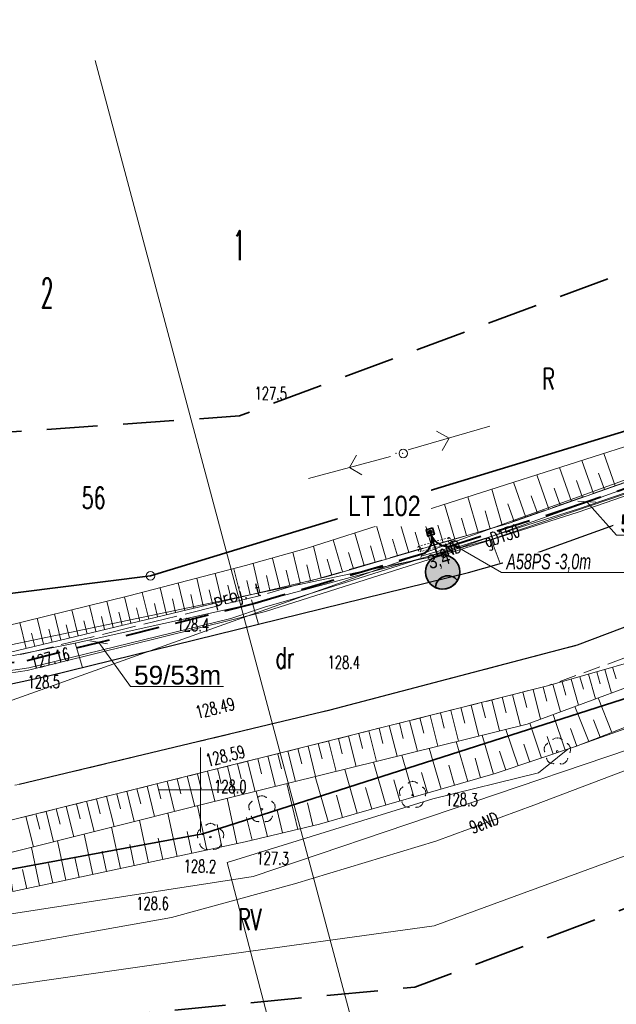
# Model space of a CAD drawing. Header units: metres. Extents: x 6496648 to 6497944, y 5962794 to 5963351.
# Tile 56 of 91: x 6497289 to 6497324, y 5963037 to 5963095. Entities that reach past the tile are written whole.
import ezdxf
from ezdxf import colors
from ezdxf.entities.mleader import LeaderData, LeaderLine
from ezdxf.math import Vec2, Vec3

# ---------------------------------------------------------------- set-up
doc = ezdxf.new("R2010")
doc.units = ezdxf.units.M
doc.header["$MEASUREMENT"] = 0
for name, pattern in [('DASHED', [19.05, 12.7, -6.35]), ('HIDDEN', [0.375, 0.25, -0.125]), ('L_0_04', [1.5, 1, -0.5]), ('mz2.0_0.5', [2.5, 2, -0.5])]:
    doc.linetypes.add(name, pattern=pattern)
doc.layers.get('0').update_dxf_attribs({"color": 8, "linetype": 'CONTINUOUS', "lineweight": 13})
doc.layers.get('DEFPOINTS').update_dxf_attribs({"linetype": 'CONTINUOUS', "lineweight": 0})
for name, color, linetype, lineweight in [('000_INNE__NIEZYDENTYFIKOWANE_', 8, 'CONTINUOUS', 13), ('209_OPIS_KONTURU_KLASYFIKACYJNEGO', 8, 'CONTINUOUS', 13), ('210_OZNACZENIE_UzYTKU', 8, 'CONTINUOUS', 13), ('211_NR_DZIAlKI', 7, 'CONTINUOUS', 25), ('217_GRANICA_KONTURU_KLASYFIKCYJNEGO', 8, 'CONTINUOUS', 13), ('218_GRANICA_UzYTKU', 8, 'CONTINUOUS', 13), ('219_LINIA_GRANICY', 3, 'CONTINUOUS', 35), ('CHODNIK__POWIERZCHNIA_', 8, 'L_0_04', 13), ('drzewo_lisciaste__punkt_', 8, 'CONTINUOUS', 13), ('E_proj_opisy_ośw', 1, 'CONTINUOUS', 13), ('E_proj_opisy_ośw.', 7, 'CONTINUOUS', 13), ('E_proj_osłona r. dz._obw. 200', 204, 'L_0_04', 20), ('E_proj_osłona r. dz._opis_obw. 100', 204, 'CONTINUOUS', 9), ('E_proj_ośw_latarnia', 1, 'CONTINUOUS', 35), ('E_proj_ośw_linia_obw. 100', 1, 'L_0_04', 40), ('JEZDNIA__POWIERZCHNIA_', 8, 'CONTINUOUS', 25), ('KIERUNEK_LINI_NAPOWIETRZNEJ', 1, 'CONTINUOUS', 13), ('OGRODZENIE_TRWAlE__LINIA_', 8, 'CONTINUOUS', 13), ('OPIS_MAPA', 8, 'CONTINUOUS', 13), ('PRZEWoD_ELEKTROENERGETYCZNY__LINIA_', 1, 'CONTINUOUS', 13), ('PRZEWoD_ELEKTROENERGETYCZNY__LINIA__ATR1', 1, 'CONTINUOUS', 13), ('PRZEWoD_GAZOWY__LINIA_', 54, 'CONTINUOUS', 13), ('PRZEWoD_GAZOWY__LINIA__ATR1', 54, 'CONTINUOUS', 13), ('PRZEWoD_TELEKOMUNIKACYJNY__LINIA_', 30, 'CONTINUOUS', 13), ('przewód telekomunikacyjny - projektowany lub w budowie (linia) - ob. projektowany', 30, 'mz2.0_0.5', 13), ('przewód telekomunikacyjny - projektowany lub w budowie (linia) - ob. projektowany-Atr1', 30, 'mz2.0_0.5', 13), ('PUNKT_O_OKREsLONEJ_WYSOKOsCI__SIEc_GAZOWA__ATR3', 54, 'CONTINUOUS', 13), ('PUNKT_WYSOKOsCIOWY_NATURALNY_ATR2', 8, 'CONTINUOUS', 13), ('PUNKT_WYSOKOsCIOWY_SZTUCZNY_ATR2', 8, 'CONTINUOUS', 13), ('siatka', 8, 'CONTINUOUS', 13), ('SKARPA_NIEUMOCNIONA__POWIERZCHNIA_', 8, 'CONTINUOUS', 13), ('slup__punkt_', 8, 'CONTINUOUS', 13), ('ZAKRES', 190, 'L_0_04', 35)]:
    doc.layers.add(name, color=color, linetype=linetype, lineweight=lineweight)
doc.layers.add('E_pomocnicza', color=3, linetype='CONTINUOUS', lineweight=13, plot=False)
doc.styles.add('Andy', font='arial.ttf', dxfattribs={"height": 2})
doc.styles.add('Annotative', font='simplex.shx')
doc.styles.add('Narrow', font='ARIALN.TTF', dxfattribs={"height": 2})
doc.styles.get("Standard").update_dxf_attribs({"font": 'simplex.shx'})
doc.dimstyles.new('wymiary', dxfattribs={"dimtxt": 0.65, "dimasz": 0.25, "dimexe": 0.25, "dimexo": 1, "dimgap": 0.1, "dimtad": 1, "dimzin": 1, "dimtxsty": 'Annotative', "dimblk": 'OBLIQUE', "dimcen": 0.0025, "dimdle": 0.05, "dimadec": 0, "dimazin": 0, "dimtfac": 1, "dimtmove": 0, "dimatfit": 3, "dimldrblk": 'NONE', "dimfxl": 1, "dimarcsym": 0})

# ---------------------------------------------------------------- blocks, each defined once
blk = doc.blocks.new('PNN')
at = {"color": 0, "linetype": 'Continuous', "lineweight": 18, "flags": 128}
for points in [[(5.3, -1.2), (6.5, 0), (5.3, 1.2)], [(1.5, 0), (11.5, 0)]]:
    blk.add_lwpolyline(points, dxfattribs=at)
blk = doc.blocks.new('GRO')
at = {"color": 0, "linetype": 'Continuous', "lineweight": 13}
blk.add_circle((0, 0), 0.1, dxfattribs=at)
blk = doc.blocks.new('GRT')
at = {"color": 0, "linetype": 'Continuous', "lineweight": 18}
blk.add_circle((0, 0), 0.5, dxfattribs=at)
blk = doc.blocks.new('A$C5E955987')
at = {"layer": 'E_proj_ośw_latarnia'}
h = blk.add_hatch(color=7, dxfattribs=at)
h.dxf.hatch_style = 1
h.paths.add_polyline_path([(3.223, 1.824, 1), (3.408, 1.892, 1)], flags=0)
h.paths.add_polyline_path([(3.2, 1.606), (3.567, 1.742), (3.431, 2.111), (3.064, 1.976)])
h.paths.add_polyline_path([(3.223, 1.824, -1), (3.408, 1.892, -1)], flags=16)
h.paths.add_polyline_path([(0.071, 1.38, -0.683546), (0.557, 0.106, 0.679532), (1.952, 1.355, 0.687575)])
h = blk.add_hatch(color=7, dxfattribs=at)
h.dxf.hatch_style = 1
h.paths.add_polyline_path([(3.223, 1.824, 1), (3.408, 1.892, 1)])
blk.add_hatch(color=256, dxfattribs=at).paths.add_polyline_path([(0.071, 1.38, 0.389707), (0.557, 0.106), (0.557, 0.106, 0.683546)])
at = {"layer": 'E_proj_ośw_latarnia', "flags": 128}
blk.add_lwpolyline([(3.132, 1.791), (1.952, 1.355)], dxfattribs=at)
at = {"layer": 'E_proj_ośw_latarnia'}
blk.add_lwpolyline([(3.567, 1.742), (3.2, 1.606), (3.064, 1.976), (3.431, 2.111)], close=True, dxfattribs=at)
blk.add_lwpolyline([(0.071, 1.38, 0.389707), (0.557, 0.106), (0.557, 0.106, 0.683546)], format="xyb", close=True, dxfattribs=at)
for centre, radius in [((1.007, 1.007), 1.007), ((3.315, 1.858), 0.0984)]:
    blk.add_circle(centre, radius, dxfattribs=at)
blk = doc.blocks.new('_None')
blk = doc.blocks.new('_Oblique')
at = {"color": 0, "linetype": 'ByBlock', "lineweight": -2}
blk.add_line((-0.5, -0.5), (0.5, 0.5), dxfattribs=at)
blk = doc.blocks.new('*D89')
at = {"layer": 'DEFPOINTS', "color": 0}
for p in [(-0.76, 3.27), (-1.52, 3.09), (0, 0)]:
    blk.add_point(p, dxfattribs=at)
at = {"layer": 'E_pomocnicza', "color": 0, "lineweight": -2}
for p, q in [((-1.73, 3.04), (-1.76, 3.03)), ((-0.75, -0.23), (-1.53, 3.14)), ((-0.97, -0.23), (-1.01, -0.23))]:
    blk.add_line(p, q, dxfattribs=at)
at = {"layer": 'E_pomocnicza', "color": 0, "lineweight": -2, "xscale": 0.25, "yscale": 0.25, "zscale": 0.25}
for p, rotation in [((-1.52, 3.09), 103.02147831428), ((-0.76, -0.18), 283.02147831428)]:
    blk.add_blockref('_Oblique', p, dxfattribs=dict(at, rotation=rotation))
at = {"layer": 'E_pomocnicza', "color": 0, "linetype": 'Continuous', "lineweight": 0, "insert": (-2.12, 1.23), "char_height": 2, "attachment_point": 5, "rotation": 283.0215, "style": 'Narrow'}
blk.add_mtext('{\\H0.75x;3,4}', dxfattribs=at)
blk = doc.blocks.new('*U88')
at = {"linetype": 'HIDDEN', "ltscale": 0.2}
for p, q in [((-0.29, -0.07), (-1.05, 3.2)), ((0.29, 0.07), (-0.46, 3.33))]:
    blk.add_line(p, q, dxfattribs=at)
at = {"linetype": 'DASHED', "ltscale": 0.02}
for centre in [(-0.76, 3.27), (0, 0)]:
    blk.add_ellipse(centre, major_axis=(0.292, 0.068), ratio=0.5, dxfattribs=at)
at = {"layer": 'E_pomocnicza', "color": 4, "lineweight": 0}
dim = blk.add_aligned_dim(p1=(0, 0), p2=(-0.76, 3.27), distance=0.78, text='{\\H0.75x;<>}', dimstyle='wymiary', override={"dimtxt": 1.3, "dimtad": 2, "dimdec": 1, "dimlfac": 1, "dimrnd": 0, "dimtxsty": 'Narrow'}, dxfattribs=at)
dim.commit()
dim.dimension.update_dxf_attribs({"geometry": '*D89', "text_midpoint": (-2.12, 1.23)})

msp = doc.modelspace()

# ---------------------------------------------------------------- linework, layer by layer
at = {"layer": '000_INNE__NIEZYDENTYFIKOWANE_', "flags": 128}
for points in [[(6497323.12, 5963067.43), (6497322.43, 5963069.38)], [(6497324.4, 5963067.88), (6497323.73, 5963069.79)], [(6497321.82, 5963066.97), (6497321.12, 5963068.96)], [(6497319.14, 5963066.03), (6497318.41, 5963068.1)], [(6497320.49, 5963066.51), (6497319.78, 5963068.53)], [(6497322.47, 5963067.2), (6497322.13, 5963068.19)], [(6497323.76, 5963067.66), (6497323.42, 5963068.62)], [(6497317.75, 5963065.57), (6497317.13, 5963067.69)], [(6497321.16, 5963066.74), (6497320.8, 5963067.74)], [(6497316.34, 5963065.16), (6497315.73, 5963067.24)], [(6497319.82, 5963066.27), (6497319.46, 5963067.29)], [(6497313.59, 5963064.35), (6497313, 5963066.37)], [(6497314.96, 5963064.75), (6497314.36, 5963066.8)], [(6497317.04, 5963065.36), (6497316.74, 5963066.41)], [(6497318.45, 5963065.79), (6497318.08, 5963066.83)], [(6497312.25, 5963063.96), (6497311.67, 5963065.94)], [(6497315.65, 5963064.96), (6497315.35, 5963065.99)], [(6497310.93, 5963063.58), (6497310.36, 5963065.53)], [(6497314.27, 5963064.55), (6497313.97, 5963065.57)], [(6497308.36, 5963062.82), (6497307.8, 5963064.71)], [(6497309.63, 5963063.2), (6497309.07, 5963065.11)], [(6497311.59, 5963063.77), (6497311.3, 5963064.75)], [(6497312.92, 5963064.16), (6497312.63, 5963065.16)], [(6497307.1, 5963062.47), (6497306.65, 5963064.34)], [(6497310.28, 5963063.39), (6497310, 5963064.35)], [(6497304.66, 5963061.89), (6497304.24, 5963063.64)], [(6497305.86, 5963062.18), (6497305.43, 5963063.98)], [(6497307.73, 5963062.64), (6497307.45, 5963063.57)], [(6497308.99, 5963063.01), (6497308.71, 5963063.96)], [(6497302.36, 5963061.35), (6497301.96, 5963063.01)], [(6497303.49, 5963061.61), (6497303.09, 5963063.31)], [(6497305.25, 5963062.03), (6497305.04, 5963062.92)], [(6497306.47, 5963062.32), (6497306.25, 5963063.24)], [(6497300.15, 5963060.82), (6497299.77, 5963062.45)], [(6497301.25, 5963061.08), (6497300.86, 5963062.73)], [(6497302.92, 5963061.48), (6497302.72, 5963062.32)], [(6497304.07, 5963061.75), (6497303.87, 5963062.61)], [(6497298, 5963060.31), (6497297.62, 5963061.89)], [(6497299.07, 5963060.56), (6497298.69, 5963062.17)], [(6497300.7, 5963060.95), (6497300.51, 5963061.77)], [(6497301.8, 5963061.21), (6497301.61, 5963062.04)], [(6497295.9, 5963059.8), (6497295.53, 5963061.36)], [(6497296.95, 5963060.05), (6497296.57, 5963061.62)], [(6497298.53, 5963060.44), (6497298.34, 5963061.23)], [(6497299.61, 5963060.69), (6497299.42, 5963061.5)], [(6497292.8, 5963059.06), (6497292.43, 5963060.6)], [(6497293.83, 5963059.31), (6497293.46, 5963060.85)], [(6497294.86, 5963059.55), (6497294.49, 5963061.1)], [(6497296.42, 5963059.93), (6497296.23, 5963060.71)], [(6497297.47, 5963060.18), (6497297.28, 5963060.97)], [(6497290.75, 5963058.57), (6497290.38, 5963060.1)], [(6497291.77, 5963058.81), (6497291.41, 5963060.35)], [(6497294.35, 5963059.43), (6497294.16, 5963060.2)], [(6497295.38, 5963059.68), (6497295.19, 5963060.45)], [(6497289.73, 5963058.32), (6497289.37, 5963059.85)], [(6497291.26, 5963058.69), (6497291.08, 5963059.46)], [(6497292.29, 5963058.94), (6497292.1, 5963059.7)], [(6497293.32, 5963059.18), (6497293.13, 5963059.95)], [(6497290.24, 5963058.44), (6497290.06, 5963059.21)], [(6497323.78, 5963057.09), (6497324.18, 5963055.7)], [(6497324.25, 5963057.22), (6497324.45, 5963056.54)], [(6497321.8, 5963056.52), (6497322.24, 5963054.98)], [(6497322.31, 5963056.66), (6497322.53, 5963055.92)], [(6497322.82, 5963056.81), (6497323.24, 5963055.35)], [(6497323.31, 5963056.95), (6497323.51, 5963056.24)], [(6497319.57, 5963055.91), (6497320.01, 5963054.16)], [(6497320.16, 5963056.05), (6497320.37, 5963055.21)], [(6497320.72, 5963056.21), (6497321.19, 5963054.6)], [(6497321.27, 5963056.36), (6497321.49, 5963055.58)], [(6497317.75, 5963055.45), (6497317.98, 5963054.53)], [(6497318.36, 5963055.6), (6497318.82, 5963053.77)], [(6497318.97, 5963055.75), (6497319.2, 5963054.85)], [(6497324.2, 5963053.37), (6497323.4, 5963055.41)], [(6497315.32, 5963054.84), (6497315.55, 5963053.93)], [(6497315.93, 5963054.99), (6497316.38, 5963053.17)], [(6497316.53, 5963055.14), (6497316.76, 5963054.23)], [(6497317.14, 5963055.29), (6497317.6, 5963053.47)], [(6497322.84, 5963052.84), (6497322.03, 5963054.91)], [(6497312.91, 5963054.23), (6497313.13, 5963053.33)], [(6497313.51, 5963054.38), (6497313.96, 5963052.57)], [(6497314.11, 5963054.53), (6497314.34, 5963053.63)], [(6497314.72, 5963054.68), (6497315.17, 5963052.87)], [(6497321.45, 5963052.34), (6497320.75, 5963054.43)], [(6497310.5, 5963053.63), (6497310.73, 5963052.73)], [(6497311.1, 5963053.78), (6497311.56, 5963051.98)], [(6497311.7, 5963053.93), (6497311.93, 5963053.03)], [(6497312.3, 5963054.08), (6497312.76, 5963052.27)], [(6497320.06, 5963051.87), (6497319.37, 5963053.92)], [(6497322.15, 5963052.58), (6497321.76, 5963053.62)], [(6497323.52, 5963053.11), (6497323.12, 5963054.13)], [(6497308.12, 5963053.02), (6497308.34, 5963052.13)], [(6497308.71, 5963053.17), (6497309.16, 5963051.38)], [(6497309.31, 5963053.32), (6497309.53, 5963052.43)], [(6497309.91, 5963053.47), (6497310.36, 5963051.68)], [(6497317.24, 5963050.93), (6497316.58, 5963053.22)], [(6497318.68, 5963051.41), (6497317.96, 5963053.56)], [(6497320.75, 5963052.11), (6497320.4, 5963053.14)], [(6497306.33, 5963052.58), (6497306.77, 5963050.79)], [(6497306.92, 5963052.73), (6497307.15, 5963051.83)], [(6497307.52, 5963052.88), (6497307.97, 5963051.09)], [(6497314.15, 5963050.05), (6497313.46, 5963052.45)], [(6497315.72, 5963050.5), (6497315.04, 5963052.84)], [(6497319.37, 5963051.64), (6497319.02, 5963052.69)], [(6497303.95, 5963051.99), (6497304.4, 5963050.2)], [(6497304.55, 5963052.13), (6497304.77, 5963051.24)], [(6497305.14, 5963052.28), (6497305.58, 5963050.5)], [(6497305.73, 5963052.43), (6497305.96, 5963051.54)], [(6497312.55, 5963049.59), (6497311.84, 5963052.05)], [(6497316.48, 5963050.72), (6497316.15, 5963051.87)], [(6497317.97, 5963051.17), (6497317.6, 5963052.28)], [(6497301.58, 5963051.4), (6497302.02, 5963049.62)], [(6497302.17, 5963051.54), (6497302.39, 5963050.65)], [(6497302.77, 5963051.69), (6497303.21, 5963049.91)], [(6497303.36, 5963051.84), (6497303.58, 5963050.95)], [(6497310.91, 5963049.11), (6497310.18, 5963051.64)], [(6497314.94, 5963050.27), (6497314.6, 5963051.46)], [(6497299.22, 5963050.81), (6497299.66, 5963049.03)], [(6497299.81, 5963050.95), (6497300.03, 5963050.07)], [(6497300.4, 5963051.1), (6497300.84, 5963049.33)], [(6497300.99, 5963051.25), (6497301.21, 5963050.36)], [(6497307.5, 5963048.14), (6497306.74, 5963050.78)], [(6497309.22, 5963048.63), (6497308.48, 5963051.21)], [(6497313.35, 5963049.82), (6497313.01, 5963051.03)], [(6497296.85, 5963050.22), (6497297.29, 5963048.44)], [(6497297.44, 5963050.36), (6497297.66, 5963049.47)], [(6497298.03, 5963050.51), (6497298.47, 5963048.73)], [(6497298.62, 5963050.66), (6497298.84, 5963049.77)], [(6497305.72, 5963047.68), (6497305.07, 5963050.37)], [(6497310.07, 5963048.87), (6497309.7, 5963050.15)], [(6497311.73, 5963049.35), (6497311.37, 5963050.6)], [(6497294.47, 5963049.62), (6497294.92, 5963047.84)], [(6497295.07, 5963049.77), (6497295.29, 5963048.88)], [(6497295.66, 5963049.92), (6497296.1, 5963048.14)], [(6497296.25, 5963050.07), (6497296.48, 5963049.18)], [(6497303.93, 5963047.25), (6497303.28, 5963049.93)], [(6497308.36, 5963048.38), (6497307.99, 5963049.69)], [(6497292.1, 5963049.03), (6497292.54, 5963047.25)], [(6497292.69, 5963049.18), (6497292.91, 5963048.29)], [(6497293.29, 5963049.33), (6497293.73, 5963047.55)], [(6497293.88, 5963049.48), (6497294.1, 5963048.59)], [(6497300.37, 5963046.46), (6497299.81, 5963049.07)], [(6497302.14, 5963046.84), (6497301.57, 5963049.51)], [(6497306.61, 5963047.9), (6497306.29, 5963049.25)], [(6497289.72, 5963048.44), (6497290.16, 5963046.65)], [(6497290.31, 5963048.59), (6497290.54, 5963047.69)], [(6497290.91, 5963048.74), (6497291.35, 5963046.95)], [(6497291.5, 5963048.88), (6497291.73, 5963047.99)], [(6497298.63, 5963046.09), (6497298.08, 5963048.64)], [(6497304.82, 5963047.47), (6497304.5, 5963048.81)], [(6497296.93, 5963045.72), (6497296.4, 5963048.22)], [(6497301.25, 5963046.65), (6497300.97, 5963047.97)], [(6497303.03, 5963047.04), (6497302.71, 5963048.37)], [(6497293.66, 5963045.02), (6497293.15, 5963047.4)], [(6497295.28, 5963045.37), (6497294.76, 5963047.8)], [(6497299.49, 5963046.27), (6497299.22, 5963047.56)], [(6497292.08, 5963044.69), (6497291.58, 5963047.01)], [(6497296.1, 5963045.55), (6497295.84, 5963046.78)], [(6497297.78, 5963045.9), (6497297.51, 5963047.16)], [(6497290.53, 5963044.36), (6497290.05, 5963046.62)], [(6497294.46, 5963045.2), (6497294.2, 5963046.4)], [(6497291.3, 5963044.52), (6497291.05, 5963045.67)], [(6497292.86, 5963044.85), (6497292.61, 5963046.03)], [(6497289.77, 5963044.19), (6497289.53, 5963045.31)]]:
    msp.add_lwpolyline(points, dxfattribs=at)
at = {"layer": '217_GRANICA_KONTURU_KLASYFIKCYJNEGO', "flags": 128}
for points in [[(6497297.05, 5963062.59), (6497342.39, 5963076.41)], [(6497265.72, 5963058.66), (6497297.05, 5963062.59)], [(6497343.42, 5963061.28), (6497300.13, 5963047.41)], [(6497300.13, 5963047.41), (6497260.79, 5963040.16)]]:
    msp.add_lwpolyline(points, dxfattribs=at)
at = {"layer": '218_GRANICA_UzYTKU', "flags": 128}
for points in [[(6497297.05, 5963062.59), (6497342.39, 5963076.41)], [(6497265.72, 5963058.66), (6497297.05, 5963062.59)], [(6497343.42, 5963061.28), (6497300.13, 5963047.41)], [(6497300.13, 5963047.41), (6497260.79, 5963040.16)]]:
    msp.add_lwpolyline(points, dxfattribs=at)
at = {"layer": '219_LINIA_GRANICY', "flags": 128}
for points in [[(6497342.39, 5963076.41), (6497297.05, 5963062.59)], [(6497297.05, 5963062.59), (6497265.72, 5963058.66)], [(6497343.42, 5963061.28), (6497300.13, 5963047.41)], [(6497300.13, 5963047.41), (6497260.79, 5963040.16)]]:
    msp.add_lwpolyline(points, dxfattribs=at)
at = {"layer": 'CHODNIK__POWIERZCHNIA_', "flags": 128}
msp.add_lwpolyline([(6497416.61, 5963090.84), (6497406.21, 5963087.09), (6497383.87, 5963079.12), (6497365.67, 5963072.48), (6497348.08, 5963065.95), (6497341.42, 5963063.65), (6497336.72, 5963061.9), (6497328.2, 5963058.94), (6497320.42, 5963056.12), (6497307.78, 5963052.94), (6497288.44, 5963048.12), (6497270.47, 5963045.21), (6497267.4, 5963044.84), (6497259.42, 5963044.17), (6497252.1, 5963043.54), (6497245.72, 5963043.21), (6497232.8, 5963042.6), (6497224.86, 5963042.8), (6497211.02, 5963043.54), (6497201.74, 5963044.35), (6497197.15, 5963045.02), (6497193.3, 5963045.62), (6497193.66, 5963047.24), (6497198.88, 5963046.11), (6497200.71, 5963045.93), (6497215.35, 5963045.11), (6497237.57, 5963044.4), (6497245.86, 5963044.71), (6497250.99, 5963045.15), (6497270.38, 5963046.97), (6497289.33, 5963050.32), (6497307.6, 5963054.69), (6497322.17, 5963058.51), (6497327.62, 5963060.58), (6497335.93, 5963063.44), (6497340.19, 5963065.02), (6497347.45, 5963067.64), (6497364.96, 5963074.06), (6497383.23, 5963080.72), (6497420.8, 5963094.41)], dxfattribs=at)
at = {"layer": 'DEFPOINTS', "linetype": 'Continuous'}
for points in [[(6497643.11, 5963182.806), (6497596.147, 5963165.645), (6497596.241, 5963165.389), (6497596.147, 5963165.645), (6497549.184, 5963148.484), (6497549.082, 5963148.773), (6497549.158, 5963148.559), (6497502.108, 5963131.637), (6497502.226, 5963131.325), (6497502.108, 5963131.637), (6497455.059, 5963114.716), (6497455.213, 5963114.328), (6497455.059, 5963114.716), (6497408.055, 5963097.666), (6497408.251, 5963097.232), (6497408.055, 5963097.666), (6497361.052, 5963080.616), (6497361.06, 5963080.618), (6497361.058, 5963080.618), (6497313.974, 5963063.795), (6497313.777, 5963064.34), (6497313.974, 5963063.795), (6497264.99, 5963053.548)], [(6497566.135, 5963154.547), (6497553.426, 5963150.07), (6497543.642, 5963146.606), (6497529.484, 5963141.529), (6497512.629, 5963135.269), (6497489.259, 5963126.409), (6497478.599, 5963122.729), (6497468.009, 5963119.059), (6497449.519, 5963112.439), (6497435.699, 5963107.429), (6497426.829, 5963104.339), (6497411.039, 5963098.659), (6497391.115, 5963091.415), (6497364.649, 5963081.724), (6497341.305, 5963073.243), (6497324.879, 5963067.374), (6497317.094, 5963064.719), (6497303.054, 5963060.942), (6497292.628, 5963058.63), (6497281.118, 5963056.345)], [(6497317.635, 5963063.32), (6497317.094, 5963064.719)], [(6497303.41, 5963059.745), (6497302.988, 5963061.184)], [(6497293.05, 5963057.191), (6497292.628, 5963058.63)]]:
    msp.add_lwpolyline(points, dxfattribs=at)
at = {"layer": 'drzewo_lisciaste__punkt_'}
for centre in [(6497320.99, 5963052.26), (6497312.48, 5963049.7), (6497303.61, 5963048.86), (6497300.58, 5963047.23)]:
    msp.add_circle(centre, 0.05, dxfattribs=at)
for centre, radius, start, end in [((6497320.994, 5963052.626), 0.434, 51.81753, 127.28673), ((6497320.606, 5963052.387), 0.395, 120.21757, 202.3531), ((6497321.34, 5963052.365), 0.434, 340.61668, 55.84301), ((6497320.746, 5963051.927), 0.388, 191.40413, 275.42532), ((6497321.189, 5963051.971), 0.45, 269.45291, 342.59254), ((6497312.057, 5963049.847), 0.352, 116.45826, 207.49263), ((6497312.47, 5963050.119), 0.382, 45.5643, 130.53246), ((6497312.838, 5963049.813), 0.424, 339.19568, 56.11181), ((6497303.615, 5963049.295), 0.365, 46.37388, 134.75806), ((6497303.199, 5963048.998), 0.367, 118.35217, 206.25187), ((6497303.996, 5963048.985), 0.394, 336.99127, 59.39032), ((6497312.271, 5963049.404), 0.438, 195.21072, 270.21149), ((6497312.732, 5963049.348), 0.368, 261.26227, 349.36481), ((6497303.352, 5963048.499), 0.357, 188.43316, 278.89417), ((6497303.842, 5963048.535), 0.401, 265.53965, 346.97929), ((6497300.577, 5963047.641), 0.389, 47.83339, 131.4724), ((6497300.192, 5963047.36), 0.391, 120.73966, 203.74393), ((6497300.989, 5963047.357), 0.372, 335.36259, 62.19633), ((6497300.364, 5963046.948), 0.445, 198.08713, 272.00299), ((6497300.802, 5963046.925), 0.423, 267.09153, 344.5754)]:
    msp.add_arc(centre, radius, start, end, dxfattribs=at)
for p in [(6497321, 5963053.06), (6497320.23, 5963052.51), (6497320.41, 5963052.73), (6497320.74, 5963052.97), (6497321.26, 5963052.96), (6497321.58, 5963052.72), (6497321.75, 5963052.5), (6497320.24, 5963052.24), (6497321.74, 5963052.22), (6497320.36, 5963051.85), (6497320.51, 5963051.62), (6497320.78, 5963051.54), (6497321.18, 5963051.54), (6497321.45, 5963051.61), (6497321.61, 5963051.84), (6497311.9, 5963050.17), (6497312.23, 5963050.41), (6497312.49, 5963050.5), (6497312.75, 5963050.4), (6497313.07, 5963050.16), (6497303.35, 5963049.56), (6497303.61, 5963049.66), (6497303.87, 5963049.56), (6497311.72, 5963049.95), (6497311.73, 5963049.68), (6497313.23, 5963049.66), (6497313.24, 5963049.94), (6497302.85, 5963049.11), (6497303.02, 5963049.33), (6497304.2, 5963049.33), (6497304.37, 5963049.11), (6497311.85, 5963049.29), (6497312, 5963049.06), (6497312.27, 5963048.98), (6497312.67, 5963048.98), (6497312.94, 5963049.05), (6497313.1, 5963049.28), (6497302.86, 5963048.83), (6497302.99, 5963048.44), (6497304.23, 5963048.44), (6497304.36, 5963048.83), (6497300.32, 5963047.93), (6497300.58, 5963048.03), (6497300.84, 5963047.93), (6497303.14, 5963048.21), (6497303.41, 5963048.14), (6497303.81, 5963048.14), (6497304.08, 5963048.21), (6497299.82, 5963047.48), (6497299.99, 5963047.7), (6497301.17, 5963047.7), (6497301.34, 5963047.48), (6497299.83, 5963047.2), (6497299.96, 5963046.81), (6497301.2, 5963046.81), (6497301.33, 5963047.2), (6497300.11, 5963046.58), (6497300.38, 5963046.51), (6497300.78, 5963046.51), (6497301.05, 5963046.58)]:
    msp.add_point(p, dxfattribs=at)
at = {"layer": 'JEZDNIA__POWIERZCHNIA_', "flags": 128}
for points in [[(6497598.76, 5963158.58), (6497531.74, 5963134.36), (6497471, 5963112.52), (6497465.43, 5963110.5), (6497459.68, 5963108.41), (6497447.39, 5963104.14), (6497420.8, 5963094.41), (6497383.23, 5963080.72), (6497364.96, 5963074.06), (6497347.45, 5963067.64), (6497340.19, 5963065.02), (6497335.93, 5963063.44), (6497327.62, 5963060.58), (6497322.17, 5963058.51), (6497307.6, 5963054.69), (6497289.33, 5963050.32)], [(6497286, 5963055.64), (6497291.06, 5963056.7), (6497315.76, 5963062.79), (6497319.51, 5963063.85), (6497331.33, 5963068.1), (6497351.75, 5963075.37), (6497378.63, 5963085.28), (6497411.58, 5963097.26), (6497420.33, 5963100.32), (6497427.37, 5963102.94), (6497436.24, 5963106.03), (6497463.88, 5963116.05), (6497468.55, 5963117.66), (6497479.14, 5963121.33), (6497489.8, 5963125.01), (6497503.08, 5963129.84), (6497513.17, 5963133.87), (6497525.68, 5963138.53), (6497534.37, 5963141.73), (6497562, 5963151.52), (6497567.42, 5963153.38)]]:
    msp.add_lwpolyline(points, dxfattribs=at)
at = {"layer": 'KIERUNEK_LINI_NAPOWIETRZNEJ'}
for p in [(6497311.5, 5963069.8), (6497311.9, 5963069.8)]:
    msp.add_point(p, dxfattribs=at)
at = {"layer": 'OGRODZENIE_TRWAlE__LINIA_', "flags": 128}
msp.add_lwpolyline([(6497342.68, 5963059.73), (6497335.59, 5963057.37), (6497321.62, 5963052.39), (6497319.88, 5963051.01), (6497313.66, 5963049.47), (6497301.57, 5963045.73), (6497304.46, 5963034.65), (6497309.39, 5963018.41)], dxfattribs=at)
at = {"layer": 'OPIS_MAPA', "flags": 128}
msp.add_lwpolyline([(6497293.8, 5963092.9), (6497317.6, 5963003.9)], dxfattribs=at)
at = {"layer": 'PRZEWoD_ELEKTROENERGETYCZNY__LINIA_', "flags": 128}
for points in [[(6497487.45, 5963156.14), (6497489.85, 5963140.11), (6497477.09, 5963135.33), (6497465.18, 5963130.88), (6497457.06, 5963127.84), (6497447.51, 5963124.47), (6497428.41, 5963117.7), (6497428.38, 5963117.54), (6497426.62, 5963106.69), (6497425.35, 5963100.64), (6497423.43, 5963092.54), (6497423.39, 5963092.39), (6497419.09, 5963084.45), (6497394.13, 5963075.26), (6497377.5, 5963069.25), (6497359.4, 5963063.1), (6497344.68, 5963058.25), (6497337.97, 5963056.06), (6497319.61, 5963049.11), (6497313.85, 5963046.98), (6497305.53, 5963044.47), (6497298.28, 5963042.49), (6497271.23, 5963037.68)], [(6497567.54, 5963154.8), (6497546.81, 5963147.29), (6497514.51, 5963135.67), (6497478.38, 5963122.73), (6497451.64, 5963112.61), (6497422.76, 5963101.97), (6497404.73, 5963095.29), (6497390.36, 5963090.35), (6497350.61, 5963076.26), (6497322.24, 5963066.53), (6497305.6, 5963061.28), (6497303.77, 5963060.75), (6497301.79, 5963060.09), (6497289.9, 5963057.19), (6497278.11, 5963055.46)], [(6497486.85, 5963134.14), (6497489.83, 5963133.98), (6497489.84, 5963134.39), (6497491.12, 5963135.66), (6497490.96, 5963137.82), (6497477.64, 5963133.07), (6497444.82, 5963122.94), (6497428.73, 5963117.78), (6497411.52, 5963111.48), (6497410.88, 5963110.06), (6497419.17, 5963085.79), (6497418.43, 5963084.91), (6497368.11, 5963067.51), (6497326.52, 5963052.82), (6497303.09, 5963044.9), (6497255.44, 5963037.56), (6497250.69, 5963036.83), (6497248.79, 5963035.15), (6497247.28, 5963029.41), (6497246.67, 5963025.67), (6497246.14, 5963022.99)]]:
    msp.add_lwpolyline(points, dxfattribs=at)
at = {"layer": 'PRZEWoD_GAZOWY__LINIA_', "flags": 128}
msp.add_lwpolyline([(6497467.27, 5963118.39), (6497444.19, 5963109.69), (6497423.33, 5963101.92), (6497402.46, 5963094.37), (6497384.8, 5963088.22), (6497372.06, 5963083.69), (6497351.77, 5963076.54), (6497343.1, 5963073.52), (6497336.35, 5963071.21), (6497322.22, 5963066.33), (6497303.83, 5963060.49), (6497289.79, 5963057.02), (6497279.18, 5963055.46), (6497276.89, 5963055.16), (6497269.84, 5963054.34), (6497267.44, 5963054.07), (6497267.44, 5963053.9), (6497267.42, 5963053.17)], dxfattribs=at)
at = {"layer": 'PRZEWoD_TELEKOMUNIKACYJNY__LINIA_', "flags": 128}
msp.add_lwpolyline([(6497261.71, 5963034.62), (6497300.12, 5963040.13), (6497313.75, 5963042.01), (6497359.93, 5963058.92), (6497407.54, 5963075.77), (6497418.86, 5963079.81), (6497425.22, 5963090.16), (6497463.74, 5963104.76)], dxfattribs=at)
at = {"layer": 'siatka', "flags": 128}
for points in [[(6497300, 5963047.5), (6497300, 5963052.5)], [(6497297.5, 5963050), (6497302.5, 5963050)]]:
    msp.add_lwpolyline(points, dxfattribs=at)
at = {"layer": 'SKARPA_NIEUMOCNIONA__POWIERZCHNIA_', "flags": 128}
for points in [[(6497416.26, 5963102.5), (6497416.53, 5963101.78), (6497411.82, 5963100.08), (6497391.18, 5963092.42), (6497372.17, 5963085.38), (6497348.5, 5963076.5), (6497326.11, 5963068.48), (6497318.16, 5963065.69), (6497307.39, 5963062.54), (6497298.8, 5963060.5), (6497287.81, 5963057.86)], [(6497285.95, 5963059.01), (6497295.78, 5963061.42), (6497302.65, 5963063.19), (6497306.21, 5963064.2), (6497332.01, 5963072.44), (6497341.93, 5963075.75), (6497353.9, 5963080.32), (6497370.62, 5963086.54), (6497376.33, 5963088.46), (6497381.25, 5963089.5), (6497398.85, 5963096.11), (6497408.01, 5963099.48)], [(6497288.44, 5963048.12), (6497307.78, 5963052.94), (6497320.42, 5963056.12), (6497328.35, 5963058.4), (6497337.33, 5963061.17), (6497338.07, 5963060.35), (6497328.88, 5963057.43), (6497319.22, 5963053.87), (6497300.09, 5963049.14), (6497288.6, 5963046.26)], [(6497340.03, 5963059.53), (6497322.13, 5963052.57), (6497317.33, 5963050.96), (6497306.99, 5963047.99), (6497302.62, 5963046.94), (6497288.96, 5963044.02), (6497288.6, 5963046.26), (6497300.09, 5963049.14), (6497319.22, 5963053.87), (6497328.88, 5963057.43), (6497338.07, 5963060.35)]]:
    msp.add_lwpolyline(points, dxfattribs=at)
at = {"layer": 'slup__punkt_'}
msp.add_circle((6497311.93, 5963069.79), 0.25, dxfattribs=at)
at = {"layer": 'ZAKRES', "ltscale": 3, "flags": 128}
msp.add_lwpolyline([(6497692.5, 5963219.5), (6497716, 5963186.5), (6497672.2, 5963172.1), (6497502, 5963111.8), (6497349, 5963052), (6497312.6, 5963038.4), (6497228.6, 5963030.4), (6497133.5, 5963045.2), (6496948.4, 5963119.5), (6496936.6, 5963083.2), (6496927.9, 5963075.7), (6496873, 5963095.9), (6496849.7, 5963104.2), (6496824.8, 5963105.1), (6496784.8, 5963107.4), (6496786.6, 5963174.3), (6496788.5, 5963184), (6496695.2, 5963217.9), (6496711.8, 5963253.1), (6496961, 5963151.5), (6497143.1, 5963082.8), (6497228.1, 5963066.8), (6497302.3, 5963072), (6497492.1, 5963142.6)], close=True, dxfattribs=at)

# ---------------------------------------------------------------- block references
at = {"xscale": 0.5, "yscale": 0.5, "zscale": 0.5}
for name, p in [('GRT', (6497297.05, 5963062.59)), ('GRO', (6497300.13, 5963047.41))]:
    msp.add_blockref(name, p, dxfattribs=at)
at = {"layer": 'E_proj_osłona r. dz._obw. 200', "xscale": 0.54864, "yscale": 0.54864, "zscale": 0.54864, "rotation": 93.200706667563}
msp.add_blockref('*U88', (6497314.648, 5963064.679), dxfattribs=at)
at = {"layer": 'E_proj_ośw_latarnia', "rotation": 86.995723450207}
msp.add_blockref('A$C5E955987', (6497315.194, 5963061.76), dxfattribs=at)
at = {"layer": 'KIERUNEK_LINI_NAPOWIETRZNEJ', "xscale": 0.5, "yscale": 0.5, "zscale": 0.5}
for p, rotation in [((6497311.5, 5963069.8), 16), ((6497311.9, 5963069.8), 195)]:
    msp.add_blockref('PNN', p, dxfattribs=dict(at, rotation=rotation))

# ---------------------------------------------------------------- texts
at = {"layer": '209_OPIS_KONTURU_KLASYFIKACYJNEGO', "width": 0.66}
msp.add_text('RV', height=1.25, dxfattribs=at).set_placement((6497302.2, 5963041.75))
at = {"layer": '210_OZNACZENIE_UzYTKU', "width": 0.66}
for s, p in [('R', (6497320.1, 5963073.55)), ('dr', (6497304.4, 5963057.15))]:
    msp.add_text(s, height=1.25, dxfattribs=at).set_placement(p)
at = {"layer": '211_NR_DZIAlKI', "width": 0.66}
msp.add_text('56', height=1.25, dxfattribs=at).set_placement((6497293, 5963066.55))
at = {"layer": 'OPIS_MAPA', "width": 0.49}
for s, p in [('1', (6497301.9, 5963081.15)), ('2', (6497290.6, 5963078.35))]:
    msp.add_text(s, height=1.75, dxfattribs=at).set_placement(p)
at = {"layer": 'PRZEWoD_ELEKTROENERGETYCZNY__LINIA__ATR1', "width": 0.66}
for s, rotation, p in [('eND', 18.3, (6497314.16, 5963063.61)), ('9eND', 21.1, (6497316.01, 5963047.41))]:
    msp.add_text(s, height=0.75, rotation=rotation, dxfattribs=at).set_placement(p)
at = {"layer": 'PRZEWoD_GAZOWY__LINIA__ATR1', "width": 0.66}
msp.add_text('gD150', height=0.75, rotation=18.4, dxfattribs=at).set_placement((6497316.84, 5963064.26))
at = {"layer": 'przewód telekomunikacyjny - projektowany lub w budowie (linia) - ob. projektowany-Atr1', "color": 30, "width": 0.9}
msp.add_text('proj. t', height=0.75, rotation=13.882, dxfattribs=at).set_placement((6497300.83, 5963060.78))
at = {"layer": 'PUNKT_O_OKREsLONEJ_WYSOKOsCI__SIEc_GAZOWA__ATR3', "width": 0.66}
msp.add_text('127.16', height=0.75, rotation=13.9, dxfattribs=at).set_placement((6497290.1, 5963057.1))
at = {"layer": 'PUNKT_WYSOKOsCIOWY_NATURALNY_ATR2', "width": 0.66}
for s, rotation, p in [('127.5', 359.2, (6497303.17, 5963072.96)), ('128.4', 359.2, (6497298.59, 5963059.35)), ('128.4', 359.2, (6497307.47, 5963057.14)), ('128.0', 359.2, (6497300.79, 5963049.83)), ('128.3', 359.3, (6497314.4, 5963049.07)), ('127.3', 359.3, (6497303.28, 5963045.61)), ('128.2', 359.2, (6497299, 5963045.15))]:
    msp.add_text(s, height=0.75, rotation=rotation, dxfattribs=at).set_placement(p)
for s, p in [('128.5', (6497289.82, 5963055.98)), ('128.6', (6497296.22, 5963042.95))]:
    msp.add_text(s, height=0.75, dxfattribs=at).set_placement(p)
at = {"layer": 'PUNKT_WYSOKOsCIOWY_SZTUCZNY_ATR2', "width": 0.66}
for s, rotation, p in [('128.49', 13.5, (6497299.8, 5963054.18)), ('128.59', 14, (6497300.41, 5963051.36))]:
    msp.add_text(s, height=0.75, rotation=rotation, dxfattribs=at).set_placement(p)

# ---------------------------------------------------------------- next in the draw order: leaders
at = {"layer": 'E_proj_opisy_ośw', "lineweight": 13}
ml = msp.add_multileader_mtext('Standard', dxfattribs=at)
ml.set_content('{\\H1.1x;58/52m} ', color=256, style='Andy')
ml.set_leader_properties(color=256, linetype='CONTINUOUS', lineweight=-1)
ml.set_arrow_properties(name='OBLIQUE')
ml.build(insert=Vec2(0, 0))
ml.multileader.update_dxf_attribs({"has_dogleg": 0, "text_left_attachment_type": 6, "text_right_attachment_type": 6, "dogleg_length": 0.36, "arrow_head_size": 0.75})
ctx = ml.context
ctx.base_point, ctx.char_height, ctx.arrow_head_size, ctx.landing_gap_size, ctx.plane_origin = Vec3(6497324.468, 5963064.99), 1, 0.75, 0.3, Vec3(6497355.436, 5963051.902)
ctx.left_attachment, ctx.right_attachment, ctx.text_align_type = 6, 6, 1
notes = []
notes.append((ctx, [(0, (1, 1, 0), (6497324.108, 5963064.99), (1, 0), 0.36, [(0, [(6497322.727, 5963066.95)], 0, [])])]))
ctx.mtext.insert, ctx.mtext.alignment, ctx.mtext.line_spacing_factor, ctx.mtext.line_spacing_style = Vec3(6497327.249, 5963066.21), 2, 0.9, 2
ctx.mtext.has_bg_fill, ctx.mtext.bg_color, ctx.mtext.bg_scale_factor, ctx.mtext.bg_transparency, ctx.mtext.use_window_bg_color = 1, -1073741824, 1.2, 0, 1
ml = msp.add_multileader_mtext('Standard', dxfattribs=at)
ml.set_content('{\\H1.1x;59/53m} ', color=256, style='Andy')
ml.set_leader_properties(color=256, linetype='CONTINUOUS', lineweight=-1)
ml.set_arrow_properties(name='OBLIQUE')
ml.build(insert=Vec2(0, 0))
ml.multileader.update_dxf_attribs({"has_dogleg": 0, "text_left_attachment_type": 6, "text_right_attachment_type": 6, "dogleg_length": 0.36, "arrow_head_size": 0.75})
ctx = ml.context
ctx.base_point, ctx.char_height, ctx.arrow_head_size, ctx.landing_gap_size, ctx.plane_origin = Vec3(6497295.868, 5963056.08), 1, 0.75, 0.3, Vec3(6497326.836, 5963042.992)
ctx.left_attachment, ctx.right_attachment, ctx.text_align_type = 6, 6, 1
notes.append((ctx, [(0, (1, 1, 0), (6497295.508, 5963056.08), (1, 0), 0.36, [(0, [(6497294.005, 5963058.674)], 0, [])])]))
ctx.mtext.insert, ctx.mtext.alignment, ctx.mtext.line_spacing_factor, ctx.mtext.line_spacing_style = Vec3(6497298.65, 5963057.3), 2, 0.9, 2
ctx.mtext.has_bg_fill, ctx.mtext.bg_color, ctx.mtext.bg_scale_factor, ctx.mtext.bg_transparency, ctx.mtext.use_window_bg_color = 1, -1073741824, 1.2, 0, 1
at = {"layer": 'E_proj_opisy_ośw.', "color": 10}
ml = msp.add_multileader_mtext('Standard', dxfattribs=at)
ml.set_content('\\A1;LT 102', color=10, style='Narrow')
ml.set_leader_properties(color=256)
ml.set_arrow_properties(name='NONE')
ml.build(insert=Vec2(0, 0))
ml.multileader.update_dxf_attribs({"leader_type": 0, "has_dogleg": 0, "has_text_frame": 1, "text_left_attachment_type": 3, "dogleg_length": 0.36, "arrow_head_size": 0, "scale": 0.7})
ctx = ml.context
ctx.base_point, ctx.scale, ctx.char_height, ctx.arrow_head_size, ctx.landing_gap_size, ctx.plane_origin = Vec3(6497308.252, 5963066.689), 0.7, 1.2, 0, 0.42, Vec3(6498158.739, 5962963.095)
ctx.left_attachment = 3
ctx.mtext.insert, ctx.mtext.line_spacing_factor, ctx.mtext.flow_direction = Vec3(6497308.672, 5963067.304), 0.266667, 5
ctx.mtext.has_bg_fill, ctx.mtext.bg_color, ctx.mtext.bg_scale_factor, ctx.mtext.bg_transparency, ctx.mtext.use_window_bg_color = 1, -1073741824, 1.5, 0, 1
for ctx, leaders in notes:
    for number, flags, end, landing, length, lines in leaders:
        leader = LeaderData()
        leader.index, (leader.has_last_leader_line, leader.has_dogleg_vector, leader.attachment_direction) = number, flags
        leader.last_leader_point, leader.dogleg_vector, leader.dogleg_length = Vec3(end), Vec3(landing), length
        for number, points, colour, breaks in lines:
            line = LeaderLine()
            line.index, line.vertices, line.color, line.breaks = number, Vec3.list(points), colors.encode_raw_color(colour), breaks
            leader.lines.append(line)
        ctx.leaders.append(leader)

# ---------------------------------------------------------------- next in the draw order: linework, layer by layer
at = {"layer": 'DEFPOINTS', "linetype": 'Continuous'}
msp.add_lwpolyline([(6497595.872, 5963166.366), (6497548.909, 5963149.205), (6497549.003, 5963148.949), (6497548.909, 5963149.205), (6497501.946, 5963132.045), (6497501.844, 5963132.333), (6497501.92, 5963132.119), (6497454.87, 5963115.198), (6497454.989, 5963114.886), (6497454.87, 5963115.198), (6497407.821, 5963098.276), (6497407.976, 5963097.888), (6497407.821, 5963098.276), (6497360.818, 5963081.226), (6497361.013, 5963080.792), (6497360.818, 5963081.226), (6497313.814, 5963064.176), (6497313.822, 5963064.179), (6497313.82, 5963064.178), (6497266.736, 5963047.355)], dxfattribs=at)
at = {"layer": 'przewód telekomunikacyjny - projektowany lub w budowie (linia) - ob. projektowany', "color": 30, "linetype": 'mz2.0_0.5', "lineweight": 18, "flags": 128}
msp.add_lwpolyline([(6497167.99, 5963058.98), (6497178.2, 5963056.61), (6497187.93, 5963055.11), (6497198.93, 5963053.47), (6497230.03, 5963051.23), (6497232.91, 5963051.95), (6497248.29, 5963052.53), (6497263.32, 5963053.91), (6497264.01, 5963054.29), (6497275.34, 5963055.77), (6497289.6, 5963058), (6497303.56, 5963061.45), (6497318.03, 5963065.66), (6497330.95, 5963070.19), (6497392.05, 5963091.81), (6497414.4, 5963099.75), (6497416.96, 5963100.69), (6497426.76, 5963104.26), (6497454.7, 5963114.74), (6497466.93, 5963119.33), (6497478.38, 5963123.5), (6497501.7, 5963131.89), (6497518.41, 5963137.92), (6497538.27, 5963145.28), (6497541.42, 5963137.26), (6497542.42, 5963137.26), (6497541.91, 5963136.41), (6497522.66, 5963128.8), (6497523.4, 5963126.61)], dxfattribs=at)

# ---------------------------------------------------------------- next in the draw order: leaders
at = {"layer": 'E_proj_osłona r. dz._opis_obw. 100'}
ml = msp.add_multileader_mtext('Standard', dxfattribs=at)
ml.set_content('\\fArial Narrow|b0|i1|c238|p34;\\W0.8;A58PS -3,0m ', color=256, style='Narrow')
ml.set_leader_properties(color=256, linetype='CONTINUOUS', lineweight=-1)
ml.build(insert=Vec2(0, 0))
ml.multileader.update_dxf_attribs({"has_dogleg": 0, "text_left_attachment_type": 6, "text_right_attachment_type": 6, "dogleg_length": 0.274, "arrow_head_size": 0.572})
ctx = ml.context
ctx.base_point, ctx.char_height, ctx.arrow_head_size, ctx.landing_gap_size, ctx.plane_origin = Vec3(6497317.704, 5963062.792), 0.9144, 0.572, 0.3, Vec3(6497344.46, 5963063.119)
ctx.left_attachment, ctx.right_attachment, ctx.text_align_type = 6, 6, 1
notes = []
notes.append((ctx, [(0, (1, 1, 0), (6497317.429, 5963062.792), (1, 0), 0.274, [(0, [(6497314.704, 5963064.524)], 0, [])])]))
ctx.mtext.insert, ctx.mtext.alignment, ctx.mtext.line_spacing_factor, ctx.mtext.line_spacing_style = Vec3(6497320.489, 5963063.891), 2, 0.9, 2
ctx.mtext.has_bg_fill, ctx.mtext.bg_color, ctx.mtext.bg_scale_factor, ctx.mtext.bg_transparency, ctx.mtext.use_window_bg_color = 1, -1073741824, 1.1, 0, 1
for ctx, leaders in notes:
    for number, flags, end, landing, length, lines in leaders:
        leader = LeaderData()
        leader.index, (leader.has_last_leader_line, leader.has_dogleg_vector, leader.attachment_direction) = number, flags
        leader.last_leader_point, leader.dogleg_vector, leader.dogleg_length = Vec3(end), Vec3(landing), length
        for number, points, colour, breaks in lines:
            line = LeaderLine()
            line.index, line.vertices, line.color, line.breaks = number, Vec3.list(points), colors.encode_raw_color(colour), breaks
            leader.lines.append(line)
        ctx.leaders.append(leader)

# ---------------------------------------------------------------- next in the draw order: linework, layer by layer
at = {"layer": 'E_proj_ośw_linia_obw. 100', "ltscale": 2}
msp.add_lwpolyline([(6497281.118, 5963056.345), (6497289.796, 5963057.618), (6497303.054, 5963060.942), (6497313.158, 5963063.92, 0.39299), (6497313.512, 5963065.168, 0.349813), (6497314.592, 5963064.325), (6497321.673, 5963066.583), (6497325.655, 5963067.968), (6497335.838, 5963071.628), (6497341.225, 5963073.488), (6497360.264, 5963080.132, 0.359761), (6497360.7, 5963081.578, 0.445448), (6497362.199, 5963080.834), (6497391.241, 5963091.087), (6497406.799, 5963096.533, 0.416906), (6497407.677, 5963098.708, 0.3807), (6497409.633, 5963097.607), (6497427.289, 5963104.048), (6497427.789, 5963104.236), (6497449.519, 5963112.439), (6497454.323, 5963114.159, 0.357937), (6497454.734, 5963115.575, 0.472257), (6497456.139, 5963114.809), (6497467.945, 5963119.223)], format="xyb", dxfattribs=at)

doc.saveas('drawing.dxf')
